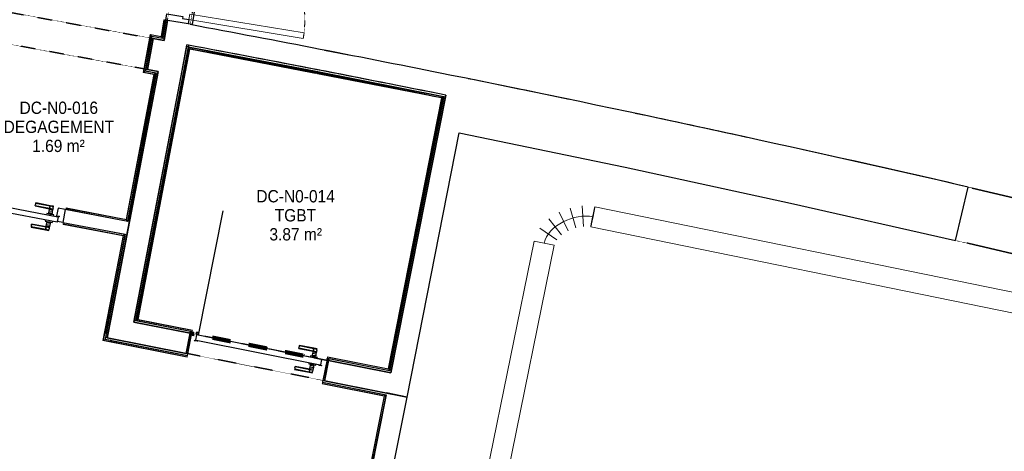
# Model space of a CAD drawing. Header units: millimetres. Extents: x -24070 to 30874, y -36590 to 4541.
# Tile 23 of 33: x 1594 to 8772, y -27818 to -24670. Entities that reach past the tile are written whole.
import ezdxf

# ---------------------------------------------------------------- set-up
doc = ezdxf.new("R2010")
doc.units = ezdxf.units.MM
doc.linetypes.add('Tiret', pattern=[2.5, 1.25, -1.25])
doc.linetypes.add('Tiret_2_', pattern=[2.5, 1.25, -1.25])
doc.layers.add('A-AREA', color=4, linetype='Tiret', lineweight=100, true_color=0x00ffff)
doc.layers.add('A-DOOR-HDLN', color=5, linetype='Tiret', lineweight=25, true_color=0x0000ff)
for name, color, linetype, lineweight in [('A-AREA-IDEN', 7, 'Continuous', 30), ('A-DOOR', 7, 'Continuous', 25), ('A-FLOR-HRAL', 7, 'Continuous', 18), ('BATIEMENT', 7, 'Continuous', 18), ('BATIMENT', 7, 'Continuous', 25), ('CVC', 7, 'Continuous', 18), ('ELEMENTS DETAILS', 7, 'Continuous', 18), ('EQP SPE', 7, 'Continuous', 18), ('M-HVAC-DUCT-CNTR', 7, 'Continuous', 18), ('SOLS', 7, 'Continuous', 25)]:
    doc.layers.add(name, color=color, linetype=linetype, lineweight=lineweight)
doc.styles.add('Arial', font='arial.ttf', dxfattribs={"width": 0.9, "height": 90})

# ---------------------------------------------------------------- blocks, each defined once
blk = doc.blocks.new('PRT_SIMPLE_HUI_58x68x48 - PRT_BOIS_1V_930x2040x40-V4-2021_015_1111_DCE_1_50_N0 FINI_CVC_CTA')
at = {"layer": 'ELEMENTS DETAILS', "lineweight": 25}
h = blk.add_hatch(color=256, dxfattribs=at)
h.paths.add_polyline_path([(-500.5, 14.5), (-500.3, 13.2), (-495.7, 13.1), (-485.1, 11.7), (-483.8, 9.7), (-483.8, 12.8), (-496.3, 14.5)])
h.paths.add_polyline_path([(-508.5, 11.5), (-508.5, 8), (-488.5, 8), (-483.8, 9.7), (-485.1, 10.6), (-488.7, 9.3), (-505.2, 9.6), (-505.2, 10.2), (-502, 10.2), (-502, 11.5), (-505.7, 11.5)])
h = blk.add_hatch(color=256, dxfattribs=at)
h.paths.add_polyline_path([(413.8, 12.8), (414.3, 10.5), (415.1, 11.7), (426.2, 13.2), (430.5, 13.2), (430.5, 14.5), (425.8, 14.5), (414.9, 12.9)])
h.paths.add_polyline_path([(415.1, 10.6), (413.8, 9.7), (419, 8), (438.5, 8), (438.5, 11.5), (432, 11.5), (432.2, 10.2), (435.2, 10.2), (435.2, 9.3), (418.2, 9.5), (415.3, 10.5)])
at = {"layer": 'A-DOOR'}
for p, q in [((417, 54.5), (417, 977.5)), ((-499.5, 54.5), (430.5, 54.5)), ((-499.5, 14.5), (-499.5, 54.5)), ((426, 14.5), (-496, 14.5)), ((430.5, 54.5), (430.5, 14.5))]:
    blk.add_line(p, q, dxfattribs=at)
at = {"layer": 'BATIMENT'}
for p, q in [((-427.1, 124), (-450.6, 124)), ((-450.6, 124), (-450.6, 123.5)), ((-450.6, 123.5), (-450.6, 119.4)), ((-427.1, 123.5), (-450.6, 123.5)), ((-450.6, 119.4), (-450.6, 112.3)), ((-427.1, 119.4), (-450.6, 119.4)), ((-450.6, 103), (-450.6, 112.3)), ((-450.6, 94.6), (-450.6, 103)), ((-427.1, 103), (-450.6, 103)), ((-450.6, 84.2), (-450.6, 94.6)), ((-427.1, 94.6), (-450.6, 94.6)), ((-450.6, 73.4), (-450.6, 84.2)), ((-427.1, 84.2), (-450.6, 84.2)), ((-450.6, 65), (-450.6, 73.4)), ((-450.6, 73.4), (-427.1, 73.4)), ((-319.6, 124), (-427.1, 124)), ((-427.1, 124), (-427.1, 123.5)), ((-427.1, 123.5), (-427.1, 124)), ((-427.1, 123.5), (-427.1, 119.4)), ((-319.6, 123.5), (-427.1, 123.5)), ((-427.1, 119.4), (-427.1, 123.5)), ((-427.1, 119.4), (-427.1, 112.3)), ((-319.6, 119.4), (-427.1, 119.4)), ((-427.1, 112.3), (-427.1, 119.4)), ((-427.1, 103), (-427.1, 112.3)), ((-427.1, 112.3), (-427.1, 103)), ((-427.1, 101.8), (-427.1, 103)), ((-319.6, 103), (-427.1, 103)), ((-427.1, 103), (-427.1, 94.6)), ((-427.1, 101.8), (-319.6, 101.8)), ((-427.1, 94.6), (-427.1, 84.2)), ((-427.1, 84.2), (-427.1, 73.4)), ((-427.1, 73.4), (-427.1, 65)), ((-319.6, 123.5), (-319.6, 124)), ((-319.6, 119.4), (-319.6, 123.5)), ((-319.6, 112.3), (-319.6, 119.4)), ((-319.6, 112.3), (-319.6, 103)), ((-319.6, 103), (-319.6, 101.8)), ((-465.6, 63.5), (-465.6, 54.5)), ((-413.4, 63.5), (-465.6, 63.5)), ((-465.6, 14.5), (-465.6, 5.5)), ((-465.6, 5.5), (-413.4, 5.5)), ((-450.6, 65), (-450.6, 64)), ((-450.6, 64), (-427.1, 64)), ((-427.1, 5), (-450.6, 5)), ((-450.6, 5), (-450.6, 4)), ((-450.6, -4.4), (-450.6, 4)), ((-427.1, 64), (-427.1, 65)), ((-427.1, 4), (-427.1, 5)), ((-427.1, 4), (-427.1, -4.4)), ((-413.4, 54.5), (-413.4, 63.5)), ((-413.4, 5.5), (-413.4, 14.5)), ((-450.6, -15.2), (-450.6, -4.4)), ((-427.1, -4.4), (-450.6, -4.4)), ((-450.6, -25.6), (-450.6, -15.2)), ((-450.6, -15.2), (-427.1, -15.2)), ((-450.6, -34), (-450.6, -25.6)), ((-450.6, -25.6), (-427.1, -25.6)), ((-450.6, -43.3), (-450.6, -34)), ((-450.6, -34), (-427.1, -34)), ((-450.6, -43.3), (-450.6, -50.4)), ((-450.6, -50.4), (-450.6, -54.5)), ((-450.6, -50.4), (-427.1, -50.4)), ((-450.6, -54.5), (-450.6, -55)), ((-450.6, -54.5), (-427.1, -54.5)), ((-450.6, -55), (-427.1, -55)), ((-427.1, -4.4), (-427.1, -15.2)), ((-427.1, -15.2), (-427.1, -25.6)), ((-427.1, -25.6), (-427.1, -34)), ((-427.1, -34), (-427.1, -32.8)), ((-319.6, -32.8), (-427.1, -32.8)), ((-427.1, -43.3), (-427.1, -34)), ((-427.1, -34), (-319.6, -34)), ((-427.1, -34), (-427.1, -43.3)), ((-427.1, -43.3), (-427.1, -50.4)), ((-427.1, -50.4), (-427.1, -43.3)), ((-427.1, -50.4), (-427.1, -54.5)), ((-427.1, -50.4), (-319.6, -50.4)), ((-427.1, -54.5), (-427.1, -50.4)), ((-427.1, -54.5), (-427.1, -55)), ((-427.1, -54.5), (-319.6, -54.5)), ((-427.1, -55), (-427.1, -54.5)), ((-427.1, -55), (-319.6, -55)), ((-319.6, -32.8), (-319.6, -34)), ((-319.6, -34), (-319.6, -43.3)), ((-319.6, -50.4), (-319.6, -43.3)), ((-319.6, -54.5), (-319.6, -50.4)), ((-319.6, -55), (-319.6, -54.5))]:
    blk.add_line(p, q, dxfattribs=at)
for radius, start, end in [(7.5, 360, 180), (7.5, 120, 180), (9.12, 111.98871, 120), (7.5, 0, 86.54297), (9.12, 155.82079, 180), (9.12, 180, 204.17921), (7.5, 180, 360), (7.5, 195, 225), (9.12, 240, 248.0113), (7.5, 240, 300), (9.12, 292.25191, 300), (7.5, 330, 0), (9.12, 335.82079, 0)]:
    blk.add_arc((429, 65.5), radius, start, end, dxfattribs=at)
at = {"layer": 'ELEMENTS DETAILS'}
for p, q in [((-508.5, 11.5), (-502, 11.5)), ((-508.5, 8), (-508.5, 11.5)), ((-488.5, 8), (-508.5, 8)), ((-505.2, 10.2), (-505.2, 9.3)), ((-502, 10.2), (-505.2, 10.2)), ((-505.2, 9.3), (-488.7, 9.3)), ((-502, 11.5), (-502, 10.2)), ((-500.5, 14.5), (-496, 14.5)), ((-500.5, 13.2), (-500.5, 14.5)), ((-496.1, 13.2), (-500.5, 13.2)), ((-485.1, 11.7), (-496.1, 13.2)), ((-496, 14.5), (-483.8, 12.8)), ((-488.7, 9.3), (-485.1, 10.6)), ((-483.8, 9.7), (-488.5, 8)), ((-485.1, 10.6), (-485.1, 11.7)), ((-483.8, 12.8), (-483.8, 9.7)), ((413.8, 12.8), (426, 14.5)), ((413.8, 9.7), (413.8, 12.8)), ((418.5, 8), (413.8, 9.7)), ((426.1, 13.2), (415.1, 11.7)), ((415.1, 11.7), (415.1, 10.6)), ((415.1, 10.6), (418.7, 9.3)), ((438.5, 8), (418.5, 8)), ((418.7, 9.3), (435.2, 9.3)), ((426, 14.5), (430.5, 14.5)), ((430.5, 13.2), (426.1, 13.2)), ((430.5, 14.5), (430.5, 13.2)), ((432, 11.5), (438.5, 11.5)), ((432, 10.2), (432, 11.5)), ((435.2, 10.2), (432, 10.2)), ((435.2, 9.3), (435.2, 10.2)), ((438.5, 11.5), (438.5, 8))]:
    blk.add_line(p, q, dxfattribs=at)
at = {"layer": 'EQP SPE'}
for p, q in [((430.5, 54.5), (403.5, 54.5)), ((430.5, 40.5), (430.5, 54.5))]:
    blk.add_line(p, q, dxfattribs=at)
blk = doc.blocks.new('PRT_SIMPLE_HUI_58x68x48 TUNE L - PRT_BOIS_1V_EI30_930x2040x40-V12-2021_015_1111_DCE_1_50_N0 FINI_CVC_CTA')
at = {"layer": 'ELEMENTS DETAILS'}
h = blk.add_hatch(color=256, dxfattribs=at)
h.paths.add_polyline_path([(-483.8, -62.2), (-485.1, -64.2), (-496.1, -65.7), (-500.5, -65.7), (-500.5, -67), (-496, -67), (-483.8, -65.3)])
h.paths.add_polyline_path([(-508.5, -60.5), (-508.5, -64), (-502, -64), (-502, -62.7), (-505.2, -62.7), (-505.2, -61.8), (-488.7, -61.8), (-485.1, -63.1), (-483.8, -62.2), (-488.5, -60.5)])
h = blk.add_hatch(color=256, dxfattribs=at)
h.paths.add_polyline_path([(413.8, -62.2), (413.8, -65.3), (426, -67), (430.5, -67), (430.5, -65.7), (426.1, -65.7), (415.1, -64.2)])
h.paths.add_polyline_path([(418.5, -60.5), (413.8, -62.2), (415.1, -63.1), (418.7, -61.8), (435.2, -61.8), (435.2, -62.7), (432, -62.7), (432, -64), (438.5, -64), (438.5, -60.5)])
at = {"layer": 'A-DOOR'}
for p, q in [((-499.5, -67), (-499.5, -107)), ((426, -67), (-496, -67)), ((430.5, -107), (430.5, -67)), ((-499.5, -107), (430.5, -107))]:
    blk.add_line(p, q, dxfattribs=at)
at = {"layer": 'BATIMENT'}
for p, q in [((-427.1, 2.5), (-450.6, 2.5)), ((-450.6, 2.5), (-450.6, 2)), ((-450.6, 2), (-450.6, -2.1)), ((-427.1, 2), (-450.6, 2)), ((-319.6, 2.5), (-427.1, 2.5)), ((-427.1, 2.5), (-427.1, 2)), ((-427.1, 2), (-427.1, 2.5)), ((-427.1, 2), (-427.1, -2.1)), ((-319.6, 2), (-427.1, 2)), ((-427.1, -2.1), (-427.1, 2)), ((-319.6, 2), (-319.6, 2.5)), ((-319.6, -2.1), (-319.6, 2)), ((-465.6, -58), (-465.6, -67)), ((-413.4, -58), (-465.6, -58)), ((-450.6, -2.1), (-450.6, -9.2)), ((-427.1, -2.1), (-450.6, -2.1)), ((-450.6, -18.5), (-450.6, -9.2)), ((-450.6, -26.9), (-450.6, -18.5)), ((-427.1, -18.5), (-450.6, -18.5)), ((-450.6, -37.3), (-450.6, -26.9)), ((-427.1, -26.9), (-450.6, -26.9)), ((-450.6, -48.1), (-450.6, -37.3)), ((-427.1, -37.3), (-450.6, -37.3)), ((-450.6, -56.5), (-450.6, -48.1)), ((-450.6, -48.1), (-427.1, -48.1)), ((-450.6, -56.5), (-450.6, -57.5)), ((-450.6, -57.5), (-427.1, -57.5)), ((-427.1, -2.1), (-427.1, -9.2)), ((-319.6, -2.1), (-427.1, -2.1)), ((-427.1, -9.2), (-427.1, -2.1)), ((-427.1, -18.5), (-427.1, -9.2)), ((-427.1, -9.2), (-427.1, -18.5)), ((-427.1, -19.7), (-427.1, -18.5)), ((-319.6, -18.5), (-427.1, -18.5)), ((-427.1, -18.5), (-427.1, -26.9)), ((-427.1, -19.7), (-319.6, -19.7)), ((-427.1, -26.9), (-427.1, -37.3)), ((-427.1, -37.3), (-427.1, -48.1)), ((-427.1, -48.1), (-427.1, -56.5)), ((-427.1, -57.5), (-427.1, -56.5)), ((-413.4, -67), (-413.4, -58)), ((-319.6, -9.2), (-319.6, -2.1)), ((-319.6, -9.2), (-319.6, -18.5)), ((-319.6, -18.5), (-319.6, -19.7)), ((-465.6, -107), (-465.6, -116)), ((-465.6, -116), (-413.4, -116)), ((-427.1, -116.5), (-450.6, -116.5)), ((-450.6, -116.5), (-450.6, -117.5)), ((-450.6, -125.9), (-450.6, -117.5)), ((-450.6, -136.7), (-450.6, -125.9)), ((-427.1, -125.9), (-450.6, -125.9)), ((-450.6, -147.1), (-450.6, -136.7)), ((-450.6, -136.7), (-427.1, -136.7)), ((-427.1, -117.5), (-427.1, -116.5)), ((-427.1, -117.5), (-427.1, -125.9)), ((-427.1, -125.9), (-427.1, -136.7)), ((-427.1, -136.7), (-427.1, -147.1)), ((-413.4, -116), (-413.4, -107)), ((417, -107), (417, -1030)), ((-450.6, -155.5), (-450.6, -147.1)), ((-450.6, -147.1), (-427.1, -147.1)), ((-450.6, -164.8), (-450.6, -155.5)), ((-450.6, -155.5), (-427.1, -155.5)), ((-450.6, -164.8), (-450.6, -171.9)), ((-450.6, -171.9), (-450.6, -176)), ((-450.6, -171.9), (-427.1, -171.9)), ((-450.6, -176), (-450.6, -176.5)), ((-450.6, -176), (-427.1, -176)), ((-450.6, -176.5), (-427.1, -176.5)), ((-427.1, -147.1), (-427.1, -155.5)), ((-427.1, -155.5), (-427.1, -154.3)), ((-319.6, -154.3), (-427.1, -154.3)), ((-427.1, -164.8), (-427.1, -155.5)), ((-427.1, -155.5), (-319.6, -155.5)), ((-427.1, -155.5), (-427.1, -164.8)), ((-427.1, -164.8), (-427.1, -171.9)), ((-427.1, -171.9), (-427.1, -164.8)), ((-427.1, -171.9), (-427.1, -176)), ((-427.1, -171.9), (-319.6, -171.9)), ((-427.1, -176), (-427.1, -171.9)), ((-427.1, -176), (-427.1, -176.5)), ((-427.1, -176), (-319.6, -176)), ((-427.1, -176.5), (-427.1, -176)), ((-427.1, -176.5), (-319.6, -176.5)), ((-319.6, -154.3), (-319.6, -155.5)), ((-319.6, -155.5), (-319.6, -164.8)), ((-319.6, -171.9), (-319.6, -164.8)), ((-319.6, -176), (-319.6, -171.9)), ((-319.6, -176.5), (-319.6, -176))]:
    blk.add_line(p, q, dxfattribs=at)
for radius, start, end in [(9.12, 155.82079, 180), (9.12, 180, 204.17921), (7.5, 360, 180), (7.5, 180, 360), (7.5, 180, 240), (7.5, 137.67499, 165), (9.12, 111.9887, 120), (9.12, 240, 248.01129), (7.5, 64.93348, 120), (7.5, 270, 0), (9.12, 60, 68.0113), (7.5, 0, 30), (9.12, 0, 24.17921)]:
    blk.add_arc((429, -118), radius, start, end, dxfattribs=at)
at = {"layer": 'ELEMENTS DETAILS'}
for p, q in [((-488.5, -60.5), (-508.5, -60.5)), ((-508.5, -60.5), (-508.5, -64)), ((-508.5, -64), (-502, -64)), ((-505.2, -62.7), (-505.2, -61.8)), ((-505.2, -61.8), (-488.7, -61.8)), ((-502, -62.7), (-505.2, -62.7)), ((-502, -64), (-502, -62.7)), ((-496.1, -65.7), (-500.5, -65.7)), ((-500.5, -65.7), (-500.5, -67)), ((-500.5, -67), (-496, -67)), ((-485.1, -64.2), (-496.1, -65.7)), ((-496, -67), (-483.8, -65.3)), ((-488.7, -61.8), (-485.1, -63.1)), ((-483.8, -62.2), (-488.5, -60.5)), ((-485.1, -63.1), (-485.1, -64.2)), ((-483.8, -65.3), (-483.8, -62.2)), ((418.5, -60.5), (413.8, -62.2)), ((413.8, -62.2), (413.8, -65.3)), ((413.8, -65.3), (426, -67)), ((415.1, -63.1), (418.7, -61.8)), ((415.1, -64.2), (415.1, -63.1)), ((426.1, -65.7), (415.1, -64.2)), ((438.5, -60.5), (418.5, -60.5)), ((418.7, -61.8), (435.2, -61.8)), ((426, -67), (430.5, -67)), ((430.5, -65.7), (426.1, -65.7)), ((430.5, -67), (430.5, -65.7)), ((435.2, -62.7), (432, -62.7)), ((432, -62.7), (432, -64)), ((432, -64), (438.5, -64)), ((435.2, -61.8), (435.2, -62.7)), ((438.5, -64), (438.5, -60.5))]:
    blk.add_line(p, q, dxfattribs=at)
at = {"layer": 'EQP SPE'}
for p, q in [((430.5, -107), (403.5, -107)), ((430.5, -93), (430.5, -107))]:
    blk.add_line(p, q, dxfattribs=at)
blk = doc.blocks.new('51_PORTE_2 VENTEAUX TUNEL  - 166X204-479372-2021_015_1111_DCE_1_50_N0 FINI_CVC_CTA')
at = {"layer": 'BATIMENT', "color": 251, "lineweight": 18, "true_color": 0x646464}
for p, q in [((-845, 1003), (-845, 158)), ((-845, 1003), (-805, 1003)), ((-805, 1003), (-805, 158)), ((805, 1003), (805, 158)), ((845, 1003), (805, 1003)), ((845, 1003), (845, 158)), ((-805, 158), (-845, 158)), ((805, 158), (845, 158))]:
    blk.add_line(p, q, dxfattribs=at)
at = {"layer": 'BATIMENT'}
for p, q in [((-873.5, 158), (-846, 158)), ((-846, 158), (-846, 112)), ((846, 158), (876, 158)), ((846, 112), (846, 158)), ((876, 158), (876, -8)), ((-846, 112), (-830, 112)), ((-830, 112), (-830, -8)), ((830, 112), (846, 112)), ((830, -8), (830, 112)), ((-830, -8), (-873.5, -8)), ((876, -8), (830, -8))]:
    blk.add_line(p, q, dxfattribs=at)
at = {"layer": 'BATIMENT', "color": 251, "linetype": 'Tiret', "lineweight": 18, "true_color": 0x646464}
for centre, start, end in [((-845, 158), 360, 90), ((845, 158), 90, 180)]:
    blk.add_arc(centre, 845, start, end, dxfattribs=at)
blk = doc.blocks.new('Garde-corps - Garde-corps-508960-2021_015_1111_DCE_1_50_N0 FINI_CVC_CTA')
at = {"layer": 'A-FLOR-HRAL'}
for p, q in [((2644.8, -24670.2), (2624.7, -24791.9)), ((2646.5, -24670.4), (2626.1, -24793.8)), ((2648.2, -24670.7), (2627.5, -24795.8)), ((2655.2, -24671.9), (2633.4, -24804.2)), ((2646.5, -24670.4), (2644.8, -24670.2)), ((2646.5, -24670.4), (2648.2, -24670.7)), ((2648.2, -24670.7), (2655.2, -24671.9)), ((2658.2, -24672.4), (2655.2, -24671.9)), ((2546.1, -24776.9), (2495.1, -25054.3)), ((2547.4, -24778.8), (2497, -25053)), ((2548.8, -24780.9), (2499, -25051.6)), ((2554.5, -24789.2), (2507.3, -25045.9)), ((2624.7, -24791.9), (2546.1, -24776.9)), ((2624.7, -24791.9), (2546.1, -24776.9)), ((2626.1, -24793.8), (2547.4, -24778.8)), ((2627.5, -24795.8), (2548.8, -24780.9)), ((2633.4, -24804.2), (2554.5, -24789.2)), ((2566.3, -24791.4), (2554.5, -24789.2)), ((2507.3, -25045.9), (2584.8, -25060.6)), ((2507.3, -25045.9), (2516.4, -25047.6)), ((2572.4, -25069), (2370.2, -26126.1)), ((2574.4, -25067.7), (2371.5, -26128.1)), ((2576.4, -25066.3), (2372.9, -26130.1)), ((2584.8, -25060.6), (2378.6, -26138.4)), ((2495.1, -25054.3), (2572.4, -25069)), ((2495.1, -25054.3), (2572.5, -25069)), ((2497, -25053), (2574.4, -25067.7)), ((2499, -25051.6), (2576.4, -25066.3)), ((2575.6, -25058.9), (2584.8, -25060.6)), ((1930.9, -26052.8), (1930.4, -26055.7)), ((1930.9, -26052.8), (1932.3, -26045.8)), ((2378.6, -26138.4), (1930.9, -26052.8)), ((1932.3, -26045.8), (1932.6, -26044.1)), ((2372.9, -26130.1), (1932.3, -26045.8)), ((1932.9, -26042.5), (1932.6, -26044.1)), ((2371.5, -26128.1), (1932.6, -26044.1)), ((2370.2, -26126.1), (1932.9, -26042.5)), ((2372.9, -26130.1), (2378.6, -26138.4))]:
    blk.add_line(p, q, dxfattribs=at)
at = {"layer": 'A-FLOR-HRAL', "flags": 128}
for points in [[(2546.1, -24776.9), (2546.1, -24776.9), (2546.1, -24777), (2546.3, -24777.2), (2546.4, -24777.4), (2546.6, -24777.6), (2546.7, -24777.9), (2546.9, -24778.1), (2547.1, -24778.4), (2547.2, -24778.6), (2547.4, -24778.8)], [(2548.8, -24780.9), (2551.6, -24785), (2554.5, -24789.2)], [(2554.5, -24789.2), (2554.6, -24789.3), (2554.8, -24789.7), (2555.2, -24790.2), (2555.6, -24790.7), (2556, -24791.4), (2556.4, -24792), (2556.9, -24792.7)], [(2627.5, -24795.8), (2630.4, -24800), (2633.4, -24804.2)], [(2499, -25051.6), (2503.2, -25048.7), (2507.3, -25045.9)], [(2572.4, -25069), (2572.5, -25069), (2572.6, -25068.9), (2572.7, -25068.8), (2572.9, -25068.7), (2573.2, -25068.5), (2573.4, -25068.3), (2573.7, -25068.2), (2573.9, -25068), (2574.2, -25067.8), (2574.4, -25067.7)], [(2576.4, -25066.3), (2580.6, -25063.5), (2584.8, -25060.6)], [(2584.8, -25060.6), (2584.9, -25060.6), (2585.2, -25060.3), (2585.7, -25060), (2586.3, -25059.6), (2586.9, -25059.2), (2587.6, -25058.7), (2588.3, -25058.3)]]:
    blk.add_lwpolyline(points, dxfattribs=at)
at = {"layer": 'A-FLOR-HRAL'}
for points, knots in [([(2624.7, -24791.9), (2624.7, -24791.9), (2624.8, -24791.9), (2624.8, -24792), (2624.9, -24792.1), (2625, -24792.2), (2625.1, -24792.4), (2625.3, -24792.6), (2625.4, -24792.8), (2625.6, -24793.1), (2625.7, -24793.3), (2625.9, -24793.5), (2626, -24793.7), (2626.1, -24793.8)], [0.075, 0.075, 0.075, 0.075, 0.15, 0.2125, 0.275, 0.35, 0.425, 0.5, 0.6, 0.7, 0.775, 0.85, 1, 1, 1, 1]), ([(2633.4, -24804.2), (2633.4, -24804.2), (2633.4, -24804.2), (2633.4, -24804.3), (2633.4, -24804.3), (2633.5, -24804.4), (2633.5, -24804.5), (2633.6, -24804.6), (2633.7, -24804.7), (2633.8, -24804.8), (2633.9, -24804.9), (2633.9, -24805), (2634, -24805.2), (2634.1, -24805.3), (2634.2, -24805.5), (2634.3, -24805.6), (2634.4, -24805.8), (2634.5, -24805.9), (2634.7, -24806.1), (2635, -24806.5), (2635.3, -24807.1), (2635.7, -24807.5), (2635.8, -24807.7)], [0, 0, 0, 0, 0.071429, 0.107143, 0.142857, 0.178571, 0.214286, 0.25, 0.285714, 0.321429, 0.357143, 0.392857, 0.428571, 0.464286, 0.5, 0.535714, 0.571429, 0.607143, 0.642857, 0.714286, 0.857143, 1, 1, 1, 1]), ([(2507.3, -25045.9), (2507.3, -25045.9), (2507.3, -25045.9), (2507.4, -25045.9), (2507.4, -25045.8), (2507.5, -25045.8), (2507.6, -25045.7), (2507.7, -25045.7), (2507.8, -25045.6), (2507.9, -25045.5), (2508, -25045.4), (2508.1, -25045.3), (2508.3, -25045.3), (2508.4, -25045.2), (2508.6, -25045.1), (2508.7, -25045), (2508.9, -25044.9), (2509, -25044.8), (2509.2, -25044.6), (2509.6, -25044.4), (2510.1, -25044), (2510.6, -25043.7), (2510.8, -25043.5)], [0, 0, 0, 0, 0.071429, 0.107143, 0.142857, 0.178571, 0.214286, 0.25, 0.285714, 0.321429, 0.357143, 0.392857, 0.428571, 0.464286, 0.5, 0.535714, 0.571429, 0.607143, 0.642857, 0.714286, 0.857143, 1, 1, 1, 1]), ([(2495.1, -25054.3), (2495.1, -25054.3), (2495.1, -25054.3), (2495.2, -25054.2), (2495.3, -25054.1), (2495.5, -25054), (2495.6, -25053.9), (2495.8, -25053.8), (2496.1, -25053.6), (2496.3, -25053.5), (2496.5, -25053.3), (2496.7, -25053.2), (2496.9, -25053), (2497, -25053)], [0.075, 0.075, 0.075, 0.075, 0.15, 0.2125, 0.275, 0.35, 0.425, 0.5, 0.6, 0.7, 0.775, 0.85, 1, 1, 1, 1]), ([(2370.2, -26126.1), (2370.2, -26126.1), (2370.2, -26126.2), (2370.3, -26126.3), (2370.5, -26126.5), (2370.6, -26126.7), (2370.7, -26126.8), (2370.8, -26127), (2370.9, -26127.2), (2371, -26127.3), (2371.1, -26127.4), (2371.2, -26127.6), (2371.3, -26127.7), (2371.4, -26127.9), (2371.5, -26128), (2371.5, -26128.1)], [0.1, 0.1, 0.1, 0.1, 0.2, 0.3, 0.4, 0.475, 0.55, 0.6, 0.65, 0.7, 0.75, 0.8, 0.85, 0.9, 1, 1, 1, 1]), ([(2378.6, -26138.4), (2378.6, -26138.4), (2378.6, -26138.5), (2378.7, -26138.7), (2378.9, -26138.9), (2379, -26139.1), (2379.2, -26139.3), (2379.3, -26139.5), (2379.5, -26139.8), (2379.7, -26140.1), (2379.9, -26140.4), (2380.1, -26140.7), (2380.4, -26141.2), (2380.7, -26141.6), (2380.9, -26141.9)], [0, 0, 0, 0, 0.166667, 0.25, 0.333333, 0.416667, 0.458333, 0.5, 0.583333, 0.666667, 0.708333, 0.75, 0.833333, 1, 1, 1, 1])]:
    blk.add_open_spline(points, degree=3, knots=knots, dxfattribs=at)
blk = doc.blocks.new('Garde-corps - Garde-corps-509100-2021_015_1111_DCE_1_50_N0 FINI_CVC_CTA')
at = {"layer": 'A-FLOR-HRAL'}
for p, q in [((2444.4, -26863.8), (2825.6, -24871.7)), ((2452.8, -26858.2), (2831.2, -24880)), ((2454.8, -26856.8), (2832.6, -24882)), ((2456.7, -26855.5), (2833.9, -24883.9)), ((2825.6, -24871.7), (4682, -25232.3)), ((2833.9, -24883.9), (4669.6, -25240.5)), ((4669.6, -25240.5), (4278.9, -27215.6)), ((4671.6, -25239.2), (4280.2, -27217.5)), ((4673.6, -25237.9), (4281.6, -27219.6)), ((4682, -25232.3), (4287.2, -27227.9)), ((4602, -25225.2), (4671.6, -25239.2)), ((2452.8, -26858.2), (2444.4, -26863.8)), ((2850.7, -26944.1), (2444.4, -26863.8)), ((2852, -26937.1), (2452.8, -26858.2)), ((2852.4, -26935.4), (2454.8, -26856.8)), ((2852.7, -26933.7), (2456.7, -26855.5)), ((2850.1, -26947), (2837.8, -26944.6)), ((2850.1, -26947), (2850.7, -26944.1)), ((2852, -26937.1), (2850.7, -26944.1)), ((2852.4, -26935.4), (2852, -26937.1)), ((2852.4, -26935.4), (2852.7, -26933.7)), ((3836.6, -27138.9), (3838, -27131.9)), ((3838, -27131.9), (3838.3, -27130.2)), ((4281.6, -27219.6), (3838, -27131.9)), ((3838.6, -27128.6), (3838.3, -27130.2)), ((4280.2, -27217.5), (3838.3, -27130.2)), ((4278.9, -27215.6), (3838.6, -27128.6)), ((3836.6, -27138.9), (3836, -27141.8)), ((3848.3, -27144.3), (3836, -27141.8)), ((4287.2, -27227.9), (3836.6, -27138.9)), ((4281.6, -27219.6), (4287.2, -27227.9))]:
    blk.add_line(p, q, dxfattribs=at)
at = {"layer": 'A-FLOR-HRAL', "flags": 128}
for points in [[(2831.2, -24880), (2828.4, -24875.8), (2825.6, -24871.7)], [(4669.6, -25240.5), (4669.6, -25240.5), (4669.7, -25240.5), (4669.9, -25240.3), (4670.1, -25240.2), (4670.4, -25240), (4670.6, -25239.9), (4670.9, -25239.7), (4671.1, -25239.5), (4671.3, -25239.4), (4671.6, -25239.2)], [(4673.6, -25237.9), (4677.8, -25235.1), (4682, -25232.3)], [(4682, -25232.3), (4682.1, -25232.2), (4682.4, -25232), (4682.9, -25231.6), (4683.5, -25231.3), (4684.2, -25230.8), (4684.8, -25230.4), (4685.5, -25229.9)]]:
    blk.add_lwpolyline(points, dxfattribs=at)
at = {"layer": 'A-FLOR-HRAL'}
for radius, start, end in [(136207, 78.612412, 79.40191), (136205.3, 79.007161, 79.40118), (136203.6, 79.037772, 79.400495), (136203.6, 78.613828, 79.003663)]:
    blk.add_arc((-22219.8, -158763.5), radius, start, end, dxfattribs=at)
for points, knots in [([(2825.6, -24871.7), (2825.6, -24871.7), (2825.5, -24871.7), (2825.5, -24871.6), (2825.5, -24871.6), (2825.4, -24871.5), (2825.4, -24871.4), (2825.3, -24871.3), (2825.2, -24871.2), (2825.2, -24871.1), (2825.1, -24871), (2825, -24870.9), (2824.9, -24870.7), (2824.8, -24870.6), (2824.7, -24870.4), (2824.6, -24870.3), (2824.5, -24870.1), (2824.4, -24870), (2824.3, -24869.8), (2824, -24869.4), (2823.6, -24868.9), (2823.3, -24868.4), (2823.2, -24868.2)], [0, 0, 0, 0, 0.071429, 0.107143, 0.142857, 0.178571, 0.214286, 0.25, 0.285714, 0.321429, 0.357143, 0.392857, 0.428571, 0.464286, 0.5, 0.535714, 0.571429, 0.607143, 0.642857, 0.714286, 0.857143, 1, 1, 1, 1]), ([(2833.9, -24883.9), (2833.9, -24883.9), (2833.9, -24883.9), (2833.8, -24883.8), (2833.8, -24883.7), (2833.7, -24883.6), (2833.5, -24883.4), (2833.4, -24883.2), (2833.2, -24883), (2833.1, -24882.7), (2833, -24882.5), (2832.8, -24882.3), (2832.7, -24882.1), (2832.6, -24882)], [0.075, 0.075, 0.075, 0.075, 0.15, 0.2125, 0.275, 0.35, 0.425, 0.5, 0.6, 0.7, 0.775, 0.85, 1, 1, 1, 1]), ([(2444.4, -26863.8), (2444.4, -26863.8), (2444.4, -26863.8), (2444.2, -26864), (2444, -26864.1), (2443.8, -26864.2), (2443.6, -26864.4), (2443.4, -26864.5), (2443.1, -26864.7), (2442.8, -26864.9), (2442.5, -26865.1), (2442.2, -26865.3), (2442, -26865.4), (2441.8, -26865.5)], [0, 0, 0, 0, 0.1666667, 0.25, 0.3333333, 0.4166667, 0.4583333, 0.5, 0.5833333, 0.6666667, 0.7083333, 0.75, 0.8333333, 0.8333333, 0.8333333, 0.8333333]), ([(2456.7, -26855.5), (2456.7, -26855.5), (2456.7, -26855.5), (2456.6, -26855.6), (2456.4, -26855.7), (2456.2, -26855.9), (2456, -26856), (2455.9, -26856.1), (2455.7, -26856.2), (2455.6, -26856.3), (2455.4, -26856.4), (2455.3, -26856.5), (2455.1, -26856.6), (2455, -26856.7), (2454.9, -26856.7), (2454.8, -26856.8)], [0.1, 0.1, 0.1, 0.1, 0.2, 0.3, 0.4, 0.475, 0.55, 0.6, 0.65, 0.7, 0.75, 0.8, 0.85, 0.9, 1, 1, 1, 1]), ([(4278.9, -27215.6), (4278.9, -27215.6), (4278.9, -27215.6), (4279, -27215.8), (4279.1, -27215.9), (4279.3, -27216.1), (4279.4, -27216.3), (4279.5, -27216.5), (4279.6, -27216.6), (4279.7, -27216.8), (4279.8, -27216.9), (4279.9, -27217), (4280, -27217.2), (4280.1, -27217.4), (4280.2, -27217.5), (4280.2, -27217.5)], [0.1, 0.1, 0.1, 0.1, 0.2, 0.3, 0.4, 0.475, 0.55, 0.6, 0.65, 0.7, 0.75, 0.8, 0.85, 0.9, 1, 1, 1, 1]), ([(4287.2, -27227.9), (4287.2, -27227.9), (4287.2, -27228), (4287.4, -27228.2), (4287.5, -27228.4), (4287.6, -27228.6), (4287.8, -27228.8), (4287.9, -27229), (4288.1, -27229.3), (4288.3, -27229.6), (4288.5, -27229.9), (4288.7, -27230.2), (4289, -27230.7), (4289.3, -27231.2), (4289.5, -27231.5)], [0, 0, 0, 0, 0.166667, 0.25, 0.333333, 0.416667, 0.458333, 0.5, 0.583333, 0.666667, 0.708333, 0.75, 0.833333, 1, 1, 1, 1])]:
    blk.add_open_spline(points, degree=3, knots=knots, dxfattribs=at)
blk = doc.blocks.new('Garde-corps - Garde-corps-509143-2021_015_1111_DCE_1_50_N0 FINI_CVC_CTA')
at = {"layer": 'A-FLOR-HRAL'}
for p, q in [((1910.3, -26160.7), (1910, -26162.3)), ((1910, -26162.3), (2347.3, -26246)), ((1910.3, -26160.7), (1910.6, -26159)), ((1910.3, -26160.7), (2349.2, -26244.7)), ((1910.6, -26159), (1912, -26152)), ((1910.6, -26159), (2351.2, -26243.3)), ((1912.5, -26149), (1912, -26152)), ((1912, -26152), (2359.6, -26237.6)), ((2347.3, -26246), (2201, -27010.5)), ((2349.2, -26244.7), (2203, -27009.2)), ((2351.2, -26243.3), (2205, -27007.8)), ((2359.6, -26237.6), (2222, -26956.9)), ((2351.2, -26243.3), (2359.6, -26237.6)), ((2201, -27010.5), (2813.6, -27131.7)), ((2203, -27009.2), (2813.9, -27130)), ((2205, -27007.8), (2208.6, -27005.4)), ((2205, -27007.8), (2814.2, -27128.3)), ((2258.8, -27011.2), (2815.6, -27121.3)), ((2813.6, -27131.7), (2813.9, -27130)), ((2814.2, -27128.3), (2813.9, -27130)), ((2815.6, -27121.3), (2814.2, -27128.3)), ((2815.6, -27121.3), (2816.2, -27118.4))]:
    blk.add_line(p, q, dxfattribs=at)
for points, knots in [([(2347.3, -26246), (2347.3, -26246), (2347.3, -26246), (2347.5, -26245.9), (2347.6, -26245.7), (2347.8, -26245.6), (2348, -26245.5), (2348.2, -26245.4), (2348.3, -26245.3), (2348.5, -26245.2), (2348.6, -26245.1), (2348.7, -26245), (2348.9, -26244.9), (2349, -26244.8), (2349.1, -26244.7), (2349.2, -26244.7)], [0.1, 0.1, 0.1, 0.1, 0.2, 0.3, 0.4, 0.475, 0.55, 0.6, 0.65, 0.7, 0.75, 0.8, 0.85, 0.9, 1, 1, 1, 1]), ([(2359.6, -26237.6), (2359.6, -26237.6), (2359.6, -26237.6), (2359.8, -26237.5), (2360, -26237.3), (2360.3, -26237.2), (2360.5, -26237), (2360.7, -26236.9), (2361, -26236.7), (2361.3, -26236.5), (2361.5, -26236.3), (2361.8, -26236.1), (2362.3, -26235.8), (2362.8, -26235.5), (2363.1, -26235.2)], [0, 0, 0, 0, 0.166667, 0.25, 0.333333, 0.416667, 0.458333, 0.5, 0.583333, 0.666667, 0.708333, 0.75, 0.833333, 1, 1, 1, 1]), ([(2201, -27010.5), (2201, -27010.5), (2201.1, -27010.4), (2201.2, -27010.4), (2201.4, -27010.2), (2201.6, -27010.1), (2201.8, -27010), (2201.9, -27009.9), (2202.1, -27009.8), (2202.2, -27009.7), (2202.3, -27009.6), (2202.5, -27009.5), (2202.6, -27009.4), (2202.8, -27009.3), (2202.9, -27009.2), (2203, -27009.2)], [0.1, 0.1, 0.1, 0.1, 0.2, 0.3, 0.4, 0.475, 0.55, 0.6, 0.65, 0.7, 0.75, 0.8, 0.85, 0.9, 1, 1, 1, 1])]:
    blk.add_open_spline(points, degree=3, knots=knots, dxfattribs=at)
blk = doc.blocks.new('Garde-corps - Garde-corps-513303-2021_015_1111_DCE_1_50_N0 FINI_CVC_CTA')
at = {"layer": 'A-FLOR-HRAL'}
for p, q in [((3799.8, -27325.1), (3799.5, -27326.7)), ((3799.5, -27326.7), (4250, -27415.8)), ((3799.8, -27325.1), (3800.1, -27323.4)), ((3799.8, -27325.1), (4251.9, -27414.5)), ((3800.1, -27323.4), (3801.5, -27316.4)), ((3800.1, -27323.4), (4254, -27413.1)), ((3802.1, -27313.4), (3801.5, -27316.4)), ((3801.5, -27316.4), (4262.4, -27407.5)), ((4250, -27415.8), (3569.5, -30855.6)), ((4251.9, -27414.5), (3571.1, -30856)), ((4254, -27413.1), (3572.8, -30856.3)), ((4262.4, -27407.5), (3579.8, -30857.7)), ((4254, -27413.1), (4262.4, -27407.5)), ((3569.5, -30855.6), (3571.1, -30856)), ((3572.8, -30856.3), (3571.1, -30856)), ((3579.8, -30857.7), (3572.8, -30856.3)), ((3579.8, -30857.7), (3582.8, -30858.3))]:
    blk.add_line(p, q, dxfattribs=at)
for points, knots in [([(4250, -27415.8), (4250, -27415.8), (4250, -27415.8), (4250.2, -27415.7), (4250.4, -27415.6), (4250.6, -27415.4), (4250.7, -27415.3), (4250.9, -27415.2), (4251, -27415.1), (4251.2, -27415), (4251.3, -27414.9), (4251.5, -27414.8), (4251.6, -27414.7), (4251.8, -27414.6), (4251.9, -27414.6), (4251.9, -27414.5)], [0.1, 0.1, 0.1, 0.1, 0.2, 0.3, 0.4, 0.475, 0.55, 0.6, 0.65, 0.7, 0.75, 0.8, 0.85, 0.9, 1, 1, 1, 1]), ([(4262.4, -27407.5), (4262.4, -27407.5), (4262.4, -27407.5), (4262.6, -27407.4), (4262.8, -27407.2), (4263, -27407.1), (4263.2, -27407), (4263.4, -27406.8), (4263.7, -27406.6), (4264.1, -27406.4), (4264.3, -27406.2), (4264.6, -27406), (4265.1, -27405.7), (4265.6, -27405.4), (4265.9, -27405.2)], [0, 0, 0, 0, 0.166667, 0.25, 0.333333, 0.416667, 0.458333, 0.5, 0.583333, 0.666667, 0.708333, 0.75, 0.833333, 1, 1, 1, 1])]:
    blk.add_open_spline(points, degree=3, knots=knots, dxfattribs=at)
blk = doc.blocks.new('1010_PROTECTION  D_ANGLE - 1010_PROTECTION  D_ANGLE-534363-2021_015_1111_DCE_1_50_N0 FINI_CVC_CTA')
at = {"layer": 'EQP SPE'}
for p, q in [((-10, 40), (-10, 0)), ((0, 0), (0, 40)), ((40, 0), (0, 0)), ((0, -10), (40, -10))]:
    blk.add_line(p, q, dxfattribs=at)
for centre, radius, start, end in [((-5, 40), 5, 360, 180), ((0, 0), 10, 180, 270), ((40, -5), 5, 270, 90)]:
    blk.add_arc(centre, radius, start, end, dxfattribs=at)
blk = doc.blocks.new('B02_ARC_rvt-1-2021_015_1111_DCE_1_50_N0 FINI_CVC_CTA')
at = {"layer": 'A-AREA'}
for p, q in [((3711.8, -27130), (2847.7, -26959.1)), ((3833.6, -27154.1), (3763.1, -27140.1))]:
    blk.add_line(p, q, dxfattribs=at)
at = {"layer": 'BATIEMENT', "lineweight": 25}
for p, q in [((2658.2, -24672.4), (2635.8, -24807.7)), ((2648.1, -24810.1), (2670.5, -24674.4)), ((2670.5, -24674.4), (2658.2, -24672.4)), ((2554.6, -24805), (2513.1, -25031.2)), ((2525.4, -25033.6), (2566.9, -24807.3)), ((2556.9, -24792.7), (2554.6, -24805)), ((2646.1, -24822.4), (2648.1, -24810.1)), ((2810.9, -24865.9), (2426.4, -26875.6)), ((2441, -26865.8), (2823.2, -24868.2)), ((2823.2, -24868.2), (2810.9, -24865.9)), ((2825.5, -24855.9), (2823.2, -24868.2)), ((2513.1, -25031.2), (2510.8, -25043.5)), ((2600.5, -25060.6), (2602.9, -25048.3)), ((2231.4, -26990), (2600.5, -25060.6)), ((2588.3, -25058.3), (2380.9, -26141.9)), ((4685.5, -25229.9), (4289.5, -27231.5)), ((4301.8, -27233.9), (4697.8, -25232.4)), ((4697.8, -25232.4), (4700.2, -25220.1)), ((1925.8, -26054.9), (1908, -26148.2)), ((2380.9, -26141.9), (1925.8, -26054.9)), ((1908, -26148.2), (2363.1, -26235.2)), ((2363.1, -26235.2), (2216.8, -26999.8)), ((2426.4, -26875.6), (2438.7, -26878.1)), ((2438.7, -26878.1), (2835.4, -26956.6)), ((2837.9, -26944.3), (2441, -26865.8)), ((2835.4, -26956.6), (2806.4, -27103.7)), ((2818.6, -27106.1), (2848.9, -26953.1)), ((2836.6, -26950.7), (2837.9, -26944.3)), ((2848.9, -26953.1), (2836.6, -26950.7)), ((2216.8, -26999.8), (2229.1, -27002.2)), ((2229.1, -27002.2), (2816.2, -27118.4)), ((2806.4, -27103.7), (2231.4, -26990)), ((2816.2, -27118.4), (2818.6, -27106.1)), ((3834.8, -27148), (3804.5, -27301.2)), ((3816.8, -27303.6), (3845.9, -27156.4)), ((3847.1, -27150.4), (3834.8, -27148)), ((3845.9, -27156.4), (4299.4, -27246.2)), ((3848.3, -27144.2), (3847.1, -27150.4)), ((4289.5, -27231.5), (3848.3, -27144.2)), ((4299.4, -27246.2), (4301.8, -27233.9)), ((3804.5, -27301.2), (3802.1, -27313.4)), ((3802.1, -27313.4), (4265.9, -27405.2)), ((4268.3, -27392.9), (3816.8, -27303.6)), ((4265.9, -27405.2), (3451.6, -31521.2)), ((4268.4, -27392.5), (4268.3, -27392.9)), ((4417.5, -27422), (4268.4, -27392.5)), ((3600.6, -31551.3), (4417.5, -27422))]:
    blk.add_line(p, q, dxfattribs=at)
at = {"layer": 'BATIEMENT', "lineweight": 25, "flags": 128}
for points in [[(2635.8, -24807.7), (2596.4, -24800.2), (2556.9, -24792.7)], [(2566.9, -24807.3), (2606.5, -24814.9), (2646.1, -24822.4)], [(2823.2, -24868.2), (3755, -25045.8), (4685.5, -25229.9)], [(2510.8, -25043.5), (2549.5, -25050.9), (2588.3, -25058.3)], [(2602.9, -25048.3), (2564.1, -25040.9), (2525.4, -25033.6)]]:
    blk.add_lwpolyline(points, dxfattribs=at)
at = {"layer": 'BATIEMENT', "lineweight": 25}
blk.add_arc((-22219.8, -158763.5), 136229.6, 78.602929, 79.40613, dxfattribs=at)
at = {"layer": 'SOLS'}
for p, q in [((3133.3, -22988.8), (2850, -24703.6)), ((2658.3, -24671.9), (2657.6, -24671.8)), ((2850, -24703.6), (2822, -24698.9)), ((3816.4, -24892.2), (3993.3, -24926.7)), ((1873.4, -26044.9), (1862.9, -26099.9)), ((1925.8, -26054.9), (1873.4, -26044.9)), ((1862, -26104.5), (1861.7, -26105.7)), ((1862.6, -26101.2), (1862.2, -26103.2)), ((1870.3, -26141), (1876.5, -26108.6)), ((1876.5, -26108.6), (1875, -26108.3)), ((1908, -26148.2), (1870.3, -26141)), ((2850.1, -26947), (2848.9, -26953.1)), ((3834.8, -27148), (3836, -27141.8))]:
    blk.add_line(p, q, dxfattribs=at)
for start, end in [(78.229814, 78.545636), (77.673789, 78.023157), (76.978759, 77.50088)]:
    blk.add_arc((-22219.8, -158763.5), 136379.6, start, end, dxfattribs=at)
at = {"layer": 'BATIEMENT', "lineweight": 18}
for name in ['Garde-corps - Garde-corps-508960-2021_015_1111_DCE_1_50_N0 FINI_CVC_CTA', 'Garde-corps - Garde-corps-509100-2021_015_1111_DCE_1_50_N0 FINI_CVC_CTA', 'Garde-corps - Garde-corps-509143-2021_015_1111_DCE_1_50_N0 FINI_CVC_CTA', 'Garde-corps - Garde-corps-513303-2021_015_1111_DCE_1_50_N0 FINI_CVC_CTA']:
    blk.add_blockref(name, (0, 0), dxfattribs=at)
at = {"layer": 'BATIMENT', "lineweight": 18}
for name, p, rotation in [('51_PORTE_2 VENTEAUX TUNEL  - 166X204-479372-2021_015_1111_DCE_1_50_N0 FINI_CVC_CTA', (2809, -23808.9), 260.6176703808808), ('PRT_SIMPLE_HUI_58x68x48 - PRT_BOIS_1V_930x2040x40-V4-2021_015_1111_DCE_1_50_N0 FINI_CVC_CTA', (1386.2, -26000), 169.1696317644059), ('PRT_SIMPLE_HUI_58x68x48 TUNE L - PRT_BOIS_1V_EI30_930x2040x40-V12-2021_015_1111_DCE_1_50_N0 FINI_CVC_CTA', (3285.2, -27156.2), 168.8099662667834)]:
    blk.add_blockref(name, p, dxfattribs=dict(at, rotation=rotation))
at = {"layer": 'EQP SPE', "lineweight": 18, "rotation": 349.1696317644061}
blk.add_blockref('1010_PROTECTION  D_ANGLE - 1010_PROTECTION  D_ANGLE-534363-2021_015_1111_DCE_1_50_N0 FINI_CVC_CTA', (2216.8, -26999.7), dxfattribs=at)
blk = doc.blocks.new('Ouverture en rectangle - Ouverture en rectangle _83x207_-3216357-2021_015_1111_DCE_1_50_N0 FINI_CVC_CTA')
at = {"layer": 'A-DOOR-HDLN', "linetype": 'Tiret_2_'}
for p, q in [((-415, 200), (218.8, 200)), ((368.8, 200), (415, 200)), ((220.1, -200), (-415, -200)), ((415, -200), (370.1, -200))]:
    blk.add_line(p, q, dxfattribs=at)
blk = doc.blocks.new('Ouverture en rectangle - Ouverture en rectangle _103x224_-3216531-2021_015_1111_DCE_1_50_N0 FINI_CVC_CTA')
at = {"layer": 'A-DOOR-HDLN', "linetype": 'Tiret_2_'}
for p, q in [((-515, 75), (515, 75)), ((515, -75), (-515, -75))]:
    blk.add_line(p, q, dxfattribs=at)
blk = doc.blocks.new('Ouverture en rectangle - Ouverture en rectangle _143x207_-3216767-2021_015_1111_DCE_1_50_N0 FINI_CVC_CTA')
at = {"layer": 'A-DOOR-HDLN', "linetype": 'Tiret_2_'}
for p, q in [((-715, 115), (715, 115)), ((715, -115), (-715, -115))]:
    blk.add_line(p, q, dxfattribs=at)
blk = doc.blocks.new('Ouverture en rectangle - Ouverture en rectangle _175x207_-3508446-2021_015_1111_DCE_1_50_N0 FINI_CVC_CTA')
at = {"layer": 'A-DOOR-HDLN', "linetype": 'Tiret_2_'}
for p, q in [((-875, 85), (875, 85)), ((875, -85), (-875, -85))]:
    blk.add_line(p, q, dxfattribs=at)
blk = doc.blocks.new('B02_DC_STR_rvt-1-2021_015_1111_DCE_1_50_N0 FINI_CVC_CTA')
at = {"layer": 'BATIEMENT', "lineweight": 25}
for p, q in [((2670.5, -24674.4), (2646.1, -24822.4)), ((2838.2, -24702.1), (2670.5, -24674.4)), ((2837.7, -24705.6), (2838.2, -24702.1)), ((2566.9, -24807.3), (2525.4, -25033.6)), ((2769.9, -25080.3), (2813.1, -24854.4)), ((2813.1, -24854.4), (2813.2, -24853.6)), ((2602.9, -25048.3), (2259.6, -26842.6)), ((2426.4, -26875.6), (2769.9, -25080.3)), ((4700.2, -25220.1), (4651.7, -25465.4)), ((4651.7, -25465.4), (4299.5, -27245.8)), ((4446.6, -27274.8), (4798.7, -25495.1)), ((8416.9, -26280.1), (8508.2, -25890.7)), ((2259.6, -26842.6), (2231.4, -26990)), ((2835.5, -26956.4), (2426.4, -26875.6)), ((2806.4, -27103.6), (2835.5, -26956.4)), ((2231.4, -26990), (2806.4, -27103.6)), ((3845.9, -27156.1), (3816.8, -27303.3)), ((4299.5, -27245.8), (3845.9, -27156.1)), ((4417.5, -27422), (4446.6, -27274.8)), ((3816.8, -27303.3), (4417.5, -27422))]:
    blk.add_line(p, q, dxfattribs=at)
at = {"layer": 'BATIEMENT', "lineweight": 25, "flags": 128}
for points in [[(2646.1, -24822.4), (2606.5, -24814.9), (2566.9, -24807.3)], [(2525.4, -25033.6), (2564.1, -25040.9), (2602.9, -25048.3)], [(4798.7, -25495.1), (6007.1, -25745.8), (7213.2, -26007.5), (8416.9, -26280.1)]]:
    blk.add_lwpolyline(points, dxfattribs=at)
at = {"layer": 'BATIEMENT', "lineweight": 25}
for radius, start, end in [(136379.6, 78.603157, 79.412723), (136229.6, 78.602929, 79.411396), (136379.6, 76.978759, 78.603157)]:
    blk.add_arc((-22219.8, -158763.5), radius, start, end, dxfattribs=at)
at = {"layer": 'BATIMENT', "color": 5, "lineweight": 25, "true_color": 0x0000ff}
for name, p, rotation in [('Ouverture en rectangle - Ouverture en rectangle _175x207_-3508446-2021_015_1111_DCE_1_50_N0 FINI_CVC_CTA', (2897, -23825), 80.61767038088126), ('Ouverture en rectangle - Ouverture en rectangle _143x207_-3216767-2021_015_1111_DCE_1_50_N0 FINI_CVC_CTA', (1842.9, -24791.2), 349.5853757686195), ('Ouverture en rectangle - Ouverture en rectangle _83x207_-3216357-2021_015_1111_DCE_1_50_N0 FINI_CVC_CTA', (8866.6, -26180.1), 346.804408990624), ('Ouverture en rectangle - Ouverture en rectangle _103x224_-3216531-2021_015_1111_DCE_1_50_N0 FINI_CVC_CTA', (3326.2, -27129.9), 168.8212149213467)]:
    blk.add_blockref(name, p, dxfattribs=dict(at, rotation=rotation))
blk = doc.blocks.new('B02_PLB_rvt-1-2021_015_1111_DCE_1_50_N0 FINI_CVC_CTA')
at = {"layer": 'CVC', "color": 6, "true_color": 0xff00ff}
for p, q in [((5647.7, -26187.9), (5607.1, -26043.5)), ((5704.6, -26177.7), (5693.8, -26028.1)), ((5756.9, -26180.5), (5787, -26033.5)), ((8881, -26666.3), (5787, -26033.5)), ((5544.3, -26239.5), (5451, -26122.1)), ((5592.7, -26209.1), (5526, -26074.7)), ((5508.5, -26276.5), (5385.9, -26190.1)), ((5756.9, -26180.5), (8850.9, -26813.2)), ((5344.2, -26284.7), (4441.6, -30698.1)), ((4588.5, -30728.2), (5491.1, -26314.7)), ((5417.6, -26299.7), (5344.2, -26284.7)), ((5491.1, -26314.7), (5417.6, -26299.7))]:
    blk.add_line(p, q, dxfattribs=at)
for start_param, end_param in [(0, 1.570796), (4.712389, 6.283185), (1.570796, 3.141593), (3.141593, 4.712389)]:
    blk.add_ellipse((5772, -26107), major_axis=(15, 73.5), ratio=0.023426, start_param=start_param, end_param=end_param, dxfattribs=at)
at = {"layer": 'M-HVAC-DUCT-CNTR', "color": 6, "true_color": 0xff00ff}
blk.add_open_spline([(5772, -26107), (5640.2, -26080), (5444.6, -26168), (5417.6, -26299.7)], degree=3, dxfattribs=at)

msp = doc.modelspace()

# ---------------------------------------------------------------- block references
at = {"lineweight": 5}
for name in ['B02_DC_STR_rvt-1-2021_015_1111_DCE_1_50_N0 FINI_CVC_CTA', 'B02_ARC_rvt-1-2021_015_1111_DCE_1_50_N0 FINI_CVC_CTA', 'B02_PLB_rvt-1-2021_015_1111_DCE_1_50_N0 FINI_CVC_CTA']:
    msp.add_blockref(name, (0, 0), dxfattribs=at)

# ---------------------------------------------------------------- texts
at = {"layer": 'A-AREA-IDEN', "color": 8, "true_color": 0x808080, "char_height": 90, "attachment_point": 1, "style": 'Arial'}
for s, insert, width in [('DC-N0-016', (1592.5, -25267.1), 681.835), ('DEGAGEMENT', (1476.4, -25406), 959.62), ('1.69 m²', (1684.7, -25544.9), 454.557), ('DC-N0-014', (3319, -25912.3), 681.835), ('TGBT', (3452.9, -26051.2), 360.759), ('3.87 m²', (3414.2, -26190.1), 454.557)]:
    msp.add_mtext(s, dxfattribs=dict(at, insert=insert, width=width))

doc.saveas('drawing.dxf')
